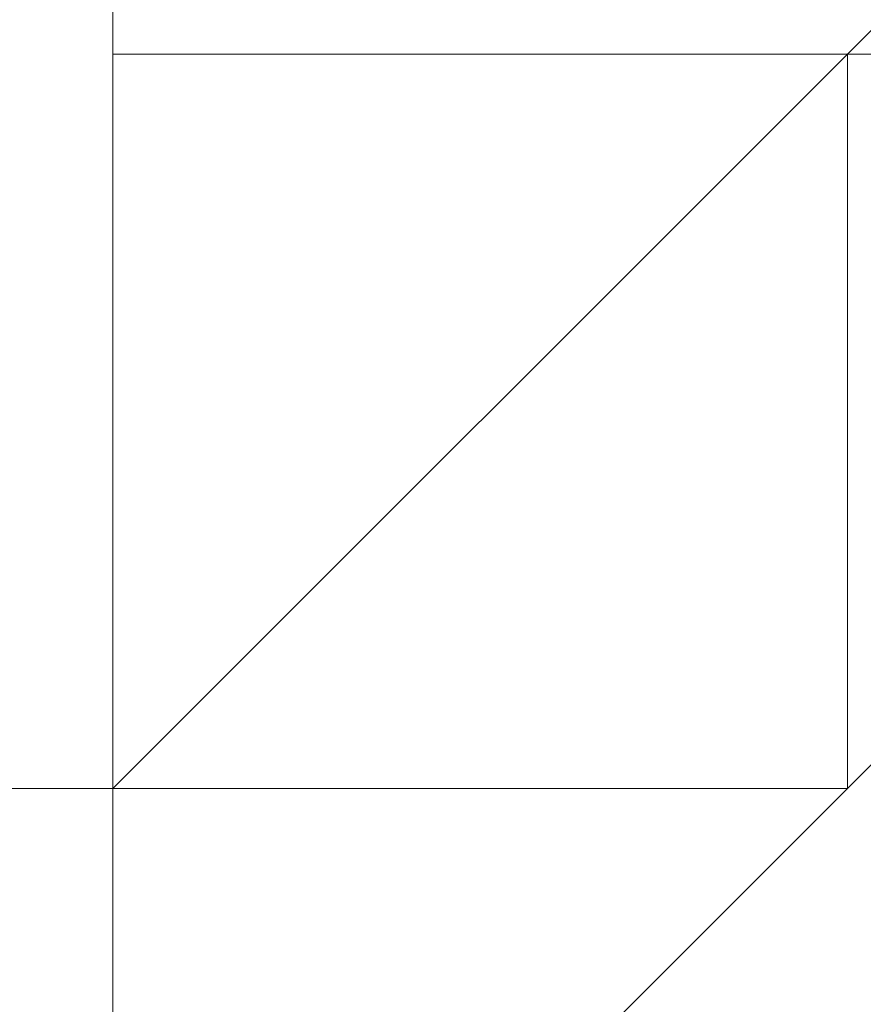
# Model space of a CAD drawing. Header units: inches. Extents: x -79624 to 52587, y -27526 to 10116.
# Tile 102 of 256: x 10219 to 10229, y -15376 to -15364. Entities that reach past the tile are written whole.
import ezdxf

# ---------------------------------------------------------------- set-up
doc = ezdxf.new("R2010")
doc.units = ezdxf.units.IN
doc.header["$MEASUREMENT"] = 0
doc.layers.add('- მექანიკური ნაწილი', color=7, linetype='Continuous', lineweight=18)
doc.layers.add('Dimensioning - General', color=7, linetype='Continuous')
doc.styles.add('GENERATED_STYLE_1', font='txt')
doc.dimstyles.new('GENERATED_STYLE__1', dxfattribs={"dimtxt": 100, "dimasz": 76, "dimexe": 0.18, "dimexo": 0.0625, "dimgap": 0, "dimtad": 0, "dimdec": 0, "dimlfac": 0.1, "dimzin": 0, "dimdsep": 46, "dimtxsty": 'GENERATED_STYLE_1', "dimblk": 'ARROWHEAD_5', "dimblk1": 'ARROWHEAD_5', "dimblk2": 'ARROWHEAD_5', "dimcen": 0.09, "dimse1": 1, "dimse2": 1, "dimclrd": 7, "dimclre": 7, "dimclrt": 7, "dimadec": 0, "dimazin": 0, "dimtfac": 1, "dimtdec": 4, "dimtmove": 0, "dimatfit": 3, "dimfxl": 1, "dimtolj": 1, "dimtzin": 0, "dimarcsym": 0})
doc.dimstyles.new('GENERATED_STYLE__2', dxfattribs={"dimtxt": 100, "dimasz": 76, "dimexe": 0.18, "dimexo": 0.0625, "dimgap": 0, "dimtad": 0, "dimtih": 1, "dimtoh": 1, "dimdec": 0, "dimlfac": 0.1, "dimzin": 0, "dimdsep": 46, "dimtxsty": 'GENERATED_STYLE_1', "dimblk": 'ARROWHEAD_5', "dimblk1": 'ARROWHEAD_5', "dimblk2": 'ARROWHEAD_5', "dimcen": 0.09, "dimse1": 1, "dimse2": 1, "dimclrd": 7, "dimclre": 7, "dimclrt": 7, "dimadec": 0, "dimazin": 0, "dimtfac": 1, "dimtdec": 4, "dimtmove": 0, "dimatfit": 3, "dimfxl": 1, "dimtolj": 1, "dimtzin": 0, "dimarcsym": 0})

# ---------------------------------------------------------------- blocks, each defined once
blk = doc.blocks.new('ARROWHEAD_5')
at = {"linetype": 'Continuous', "lineweight": 0}
blk.add_hatch(color=0, dxfattribs=at).paths.add_polyline_path([(-1, 0.2679), (0, 0), (-1, -0.2679)])
at = {"color": 0, "linetype": 'Continuous', "lineweight": 0}
blk.add_line((0, 0), (-1, 0), dxfattribs=at)
blk = doc.blocks.new('*D249')
at = {"layer": 'Defpoints', "color": 0, "linetype": 'Continuous', "transparency": 16777216}
for p in [(358.556, 209.203), (25258.556, 209.203), (1258.556, -26125.722)]:
    blk.add_point(p, dxfattribs=at)
at = {"layer": 'Dimensioning - General', "color": 7, "linetype": 'Continuous', "lineweight": -2, "transparency": 16777216}
for p, q in [((358.556, 133.203), (358.556, -12795.724)), ((358.556, -26049.722), (358.556, -13148.104))]:
    blk.add_line(p, q, dxfattribs=at)
at = {"layer": 'Dimensioning - General', "color": 7, "linetype": 'Continuous', "lineweight": -2, "transparency": 16777216, "xscale": 76.00000000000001, "yscale": 76.00000000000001, "zscale": 76.00000000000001}
for p, rotation in [((358.556, 209.203), 90), ((358.556, -26125.722), 270)]:
    blk.add_blockref('ARROWHEAD_5', p, dxfattribs=dict(at, rotation=rotation))
at = {"layer": 'Dimensioning - General', "color": 7, "linetype": 'Continuous', "lineweight": 13, "transparency": 16777216, "insert": (358.556, -12971.914), "char_height": 100, "attachment_point": 5, "rotation": 90, "style": 'GENERATED_STYLE_1'}
blk.add_mtext('\\A1;2633', dxfattribs=at)
blk = doc.blocks.new('*D264')
at = {"layer": 'Defpoints', "color": 0, "linetype": 'Continuous', "transparency": 16777216}
for p in [(7428.968, -14429.123), (51186.628, -26125.722), (51186.628, -26425.722)]:
    blk.add_point(p, dxfattribs=at)
at = {"layer": 'Dimensioning - General', "color": 7, "linetype": 'Continuous', "lineweight": -2, "transparency": 16777216}
for p, q in [((7504.968, -26425.722), (29120.843, -26425.722)), ((51110.628, -26425.722), (29468.462, -26425.722))]:
    blk.add_line(p, q, dxfattribs=at)
at = {"layer": 'Dimensioning - General', "color": 7, "linetype": 'Continuous', "lineweight": -2, "transparency": 16777216, "xscale": 76.00000000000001, "yscale": 76.00000000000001, "zscale": 76.00000000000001, "rotation": 180}
blk.add_blockref('ARROWHEAD_5', (7428.968, -26425.722), dxfattribs=at)
at = {"layer": 'Dimensioning - General', "color": 7, "linetype": 'Continuous', "lineweight": -2, "transparency": 16777216, "xscale": 76.00000000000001, "yscale": 76.00000000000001, "zscale": 76.00000000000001}
blk.add_blockref('ARROWHEAD_5', (51186.628, -26425.722), dxfattribs=at)
at = {"layer": 'Dimensioning - General', "color": 7, "linetype": 'Continuous', "lineweight": 13, "transparency": 16777216, "insert": (29294.653, -26425.722), "char_height": 100, "attachment_point": 5, "style": 'GENERATED_STYLE_1'}
blk.add_mtext('\\A1;4376', dxfattribs=at)
blk = doc.blocks.new('*D276')
at = {"layer": 'Defpoints', "color": 0, "linetype": 'Continuous', "transparency": 16777216}
for p in [(7428.968, -14429.123), (51786.628, -14429.123), (4328.728, -18360.584)]:
    blk.add_point(p, dxfattribs=at)
at = {"layer": 'Dimensioning - General', "color": 7, "linetype": 'Continuous', "lineweight": -2, "transparency": 16777216}
for p, q in [((51786.628, -14505.123), (51786.628, -16274.383)), ((51786.628, -18284.584), (51786.628, -16531.526))]:
    blk.add_line(p, q, dxfattribs=at)
at = {"layer": 'Dimensioning - General', "color": 7, "linetype": 'Continuous', "lineweight": -2, "transparency": 16777216, "xscale": 76.00000000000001, "yscale": 76.00000000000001, "zscale": 76.00000000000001}
for p, rotation in [((51786.628, -14429.123), 90), ((51786.628, -18360.584), 270)]:
    blk.add_blockref('ARROWHEAD_5', p, dxfattribs=dict(at, rotation=rotation))
at = {"layer": 'Dimensioning - General', "color": 7, "linetype": 'Continuous', "lineweight": 13, "transparency": 16777216, "insert": (51786.628, -16402.954), "char_height": 100, "attachment_point": 5, "rotation": 90, "style": 'GENERATED_STYLE_1'}
blk.add_mtext('\\A1;393', dxfattribs=at)

msp = doc.modelspace()

# ---------------------------------------------------------------- linework, layer by layer
at = {"layer": '- მექანიკური ნაწილი', "color": 7, "lineweight": 0}
for points in [[(10219.9837, -14977.78728), (10219.9837, -15408.92462), (10282.8579, -15417.90665)], [(10219.9837, -15408.92462), (10219.9837, -14977.78728), (10219.9837, -15408.92462)], [(10219.9837, -14977.78728), (10219.9837, -15408.92462), (10282.8579, -15417.90665)]]:
    msp.add_lwpolyline(points, dxfattribs=at)
msp.add_lwpolyline([(10219.9837, -15408.92462), (10219.9837, -15274.1942), (10246.92979, -15256.23015), (10246.92979, -15399.94259)], close=True, dxfattribs=at)
at = {"layer": '- მექანიკური ნაწილი', "lineweight": 0}
for points in [[(10237.94776, -15355.03245), (10228.96573, -15364.01448), (10228.96573, -15372.99651), (10228.96573, -15364.01448), (10228.96573, -15372.99651), (10219.9837, -15372.99651), (10228.96573, -15372.99651), (10219.9837, -15372.99651), (10228.96573, -15372.99651), (10219.9837, -15381.97854), (10211.00167, -15381.97854), (10219.9837, -15381.97854), (10211.00167, -15381.97854)], [(10237.94776, -15355.03245), (10228.96573, -15364.01448), (10237.94776, -15355.03245)], [(10237.94776, -15355.03245), (10228.96573, -15364.01448), (10237.94776, -15355.03245)], [(10228.96573, -15364.01448), (10237.94776, -15355.03245), (10228.96573, -15364.01448)], [(10228.96573, -15364.01448), (10237.94776, -15355.03245), (10228.96573, -15364.01448)], [(10228.96573, -15364.01448), (10237.94776, -15355.03245), (10228.96573, -15364.01448)], [(10228.96573, -15364.01448), (10237.94776, -15355.03245), (10228.96573, -15364.01448)], [(10228.96573, -15364.01448), (10237.94776, -15355.03245), (10228.96573, -15364.01448)], [(10228.96573, -15364.01448), (10237.94776, -15355.03245), (10228.96573, -15364.01448)], [(10237.94776, -15364.01448), (10228.96573, -15364.01448), (10228.96573, -15372.99651), (10228.96573, -15364.01448), (10237.94776, -15364.01448), (10246.92979, -15364.01448), (10246.92979, -15355.03245), (10246.92979, -15364.01448), (10237.94776, -15364.01448), (10237.94776, -15355.03245), (10237.94776, -15364.01448), (10228.96573, -15372.99651), (10228.96573, -15364.01448), (10237.94776, -15355.03245), (10237.94776, -15364.01448), (10228.96573, -15364.01448), (10237.94776, -15364.01448), (10228.96573, -15364.01448), (10237.94776, -15355.03245)], [(10228.96573, -15364.01448), (10237.94776, -15355.03245), (10228.96573, -15364.01448)], [(10228.96573, -15364.01448), (10237.94776, -15355.03245), (10228.96573, -15364.01448)], [(10228.96573, -15364.01448), (10237.94776, -15355.03245), (10228.96573, -15364.01448)], [(10228.96573, -15364.01448), (10237.94776, -15355.03245), (10228.96573, -15364.01448)], [(10228.96573, -15364.01448), (10237.94776, -15355.03245)], [(10237.94776, -15355.03245), (10228.96573, -15364.01448)], [(10228.96573, -15364.01448), (10237.94776, -15355.03245), (10228.96573, -15364.01448)], [(10228.96573, -15364.01448), (10237.94776, -15355.03245), (10228.96573, -15364.01448)], [(10237.94776, -15355.03245), (10228.96573, -15364.01448), (10237.94776, -15355.03245)], [(10237.94776, -15355.03245), (10228.96573, -15364.01448)], [(10237.94776, -15355.03245), (10228.96573, -15364.01448)], [(10228.96573, -15364.01448), (10219.9837, -15364.01448), (10228.96573, -15364.01448)], [(10219.9837, -15364.01448), (10219.9837, -15364.01448)], [(10219.9837, -15364.01448), (10219.9837, -15372.99651), (10219.9837, -15364.01448)], [(10228.96573, -15364.01448), (10219.9837, -15364.01448), (10228.96573, -15364.01448)], [(10219.9837, -15364.01448), (10219.9837, -15364.01448)], [(10219.9837, -15364.01448), (10219.9837, -15372.99651), (10219.9837, -15364.01448)], [(10219.9837, -15372.99651), (10228.96573, -15364.01448), (10219.9837, -15372.99651)], [(10219.9837, -15372.99651), (10228.96573, -15364.01448), (10219.9837, -15372.99651)], [(10219.9837, -15372.99651), (10228.96573, -15364.01448), (10219.9837, -15372.99651)], [(10219.9837, -15372.99651), (10228.96573, -15364.01448), (10219.9837, -15372.99651)], [(10219.9837, -15372.99651), (10228.96573, -15364.01448), (10219.9837, -15372.99651)], [(10219.9837, -15372.99651), (10228.96573, -15364.01448), (10219.9837, -15372.99651)], [(10219.9837, -15372.99651), (10228.96573, -15364.01448), (10219.9837, -15372.99651)], [(10219.9837, -15372.99651), (10228.96573, -15364.01448), (10219.9837, -15372.99651)], [(10219.9837, -15372.99651), (10228.96573, -15364.01448), (10219.9837, -15372.99651)], [(10219.9837, -15372.99651), (10228.96573, -15364.01448), (10219.9837, -15372.99651)], [(10219.9837, -15372.99651), (10228.96573, -15364.01448), (10219.9837, -15372.99651)], [(10219.9837, -15372.99651), (10228.96573, -15364.01448), (10219.9837, -15372.99651)], [(10219.9837, -15372.99651), (10228.96573, -15364.01448), (10219.9837, -15372.99651)], [(10219.9837, -15372.99651), (10228.96573, -15364.01448), (10219.9837, -15372.99651)], [(10219.9837, -15372.99651), (10228.96573, -15364.01448), (10219.9837, -15372.99651)], [(10219.9837, -15372.99651), (10228.96573, -15364.01448), (10219.9837, -15372.99651)], [(10219.9837, -15372.99651), (10228.96573, -15364.01448), (10219.9837, -15372.99651)], [(10219.9837, -15372.99651), (10228.96573, -15364.01448), (10219.9837, -15372.99651)], [(10219.9837, -15372.99651), (10228.96573, -15364.01448)], [(10228.96573, -15364.01448), (10219.9837, -15372.99651)], [(10219.9837, -15372.99651), (10228.96573, -15364.01448), (10219.9837, -15372.99651)], [(10219.9837, -15372.99651), (10228.96573, -15364.01448), (10219.9837, -15372.99651)], [(10219.9837, -15372.99651), (10228.96573, -15364.01448), (10219.9837, -15372.99651)], [(10219.9837, -15372.99651), (10228.96573, -15364.01448), (10219.9837, -15372.99651)], [(10219.9837, -15372.99651), (10228.96573, -15364.01448), (10219.9837, -15372.99651)], [(10219.9837, -15372.99651), (10228.96573, -15364.01448), (10219.9837, -15372.99651)], [(10219.9837, -15372.99651), (10228.96573, -15364.01448), (10219.9837, -15372.99651)], [(10219.9837, -15372.99651), (10228.96573, -15364.01448), (10219.9837, -15372.99651)], [(10219.9837, -15372.99651), (10228.96573, -15364.01448), (10219.9837, -15372.99651)], [(10219.9837, -15372.99651), (10228.96573, -15364.01448), (10219.9837, -15372.99651)], [(10219.9837, -15372.99651), (10228.96573, -15364.01448), (10219.9837, -15372.99651)], [(10219.9837, -15372.99651), (10228.96573, -15364.01448), (10219.9837, -15372.99651)], [(10219.9837, -15372.99651), (10228.96573, -15364.01448)], [(10228.96573, -15364.01448), (10219.9837, -15372.99651)], [(10219.9837, -15372.99651), (10228.96573, -15364.01448), (10219.9837, -15372.99651)], [(10219.9837, -15372.99651), (10228.96573, -15364.01448), (10219.9837, -15372.99651)], [(10219.9837, -15372.99651), (10228.96573, -15364.01448), (10219.9837, -15372.99651)], [(10219.9837, -15372.99651), (10228.96573, -15364.01448), (10219.9837, -15372.99651)], [(10219.9837, -15372.99651), (10228.96573, -15364.01448), (10219.9837, -15372.99651)], [(10219.9837, -15372.99651), (10228.96573, -15364.01448), (10219.9837, -15372.99651)], [(10228.96573, -15364.01448), (10219.9837, -15364.01448), (10228.96573, -15364.01448)], [(10219.9837, -15364.01448), (10219.9837, -15364.01448)], [(10219.9837, -15364.01448), (10219.9837, -15372.99651), (10219.9837, -15364.01448)], [(10219.9837, -15364.01448), (10219.9837, -15372.99651)], [(10228.96573, -15364.01448), (10219.9837, -15364.01448)], [(10228.96573, -15364.01448), (10228.96573, -15364.01448)], [(10228.96573, -15364.01448), (10228.96573, -15364.01448)], [(10228.96573, -15364.01448), (10237.94776, -15364.01448), (10228.96573, -15364.01448)], [(10228.96573, -15364.01448), (10237.94776, -15364.01448), (10228.96573, -15364.01448)], [(10228.96573, -15364.01448), (10237.94776, -15364.01448), (10228.96573, -15364.01448)], [(10228.96573, -15364.01448), (10237.94776, -15364.01448), (10228.96573, -15364.01448)], [(10228.96573, -15364.01448), (10237.94776, -15364.01448), (10228.96573, -15364.01448)], [(10228.96573, -15364.01448), (10237.94776, -15364.01448), (10228.96573, -15364.01448)], [(10228.96573, -15364.01448), (10237.94776, -15364.01448), (10228.96573, -15364.01448)], [(10228.96573, -15364.01448), (10237.94776, -15364.01448), (10228.96573, -15364.01448)], [(10228.96573, -15364.01448), (10237.94776, -15364.01448), (10228.96573, -15364.01448)], [(10228.96573, -15364.01448), (10237.94776, -15364.01448), (10228.96573, -15364.01448)], [(10228.96573, -15364.01448), (10237.94776, -15364.01448), (10228.96573, -15364.01448)], [(10228.96573, -15364.01448), (10237.94776, -15364.01448), (10228.96573, -15364.01448)], [(10237.94776, -15364.01448), (10228.96573, -15364.01448), (10237.94776, -15364.01448)], [(10228.96573, -15364.01448), (10237.94776, -15364.01448), (10228.96573, -15364.01448)], [(10228.96573, -15364.01448), (10237.94776, -15364.01448), (10228.96573, -15364.01448)], [(10228.96573, -15364.01448), (10237.94776, -15364.01448), (10228.96573, -15364.01448)], [(10228.96573, -15364.01448), (10237.94776, -15364.01448), (10228.96573, -15364.01448)], [(10228.96573, -15364.01448), (10237.94776, -15364.01448), (10228.96573, -15364.01448)], [(10228.96573, -15364.01448), (10237.94776, -15364.01448), (10228.96573, -15364.01448)], [(10228.96573, -15364.01448), (10237.94776, -15364.01448), (10228.96573, -15364.01448)], [(10228.96573, -15364.01448), (10228.96573, -15364.01448)], [(10228.96573, -15364.01448), (10228.96573, -15372.99651)], [(10228.96573, -15364.01448), (10228.96573, -15372.99651)], [(10228.96573, -15364.01448), (10228.96573, -15364.01448)], [(10228.96573, -15372.99651), (10228.96573, -15364.01448), (10228.96573, -15372.99651)], [(10228.96573, -15364.01448), (10228.96573, -15364.01448)], [(10228.96573, -15372.99651), (10228.96573, -15364.01448), (10228.96573, -15372.99651)], [(10228.96573, -15364.01448), (10228.96573, -15364.01448)], [(10228.96573, -15372.99651), (10228.96573, -15364.01448), (10228.96573, -15372.99651)], [(10228.96573, -15364.01448), (10228.96573, -15364.01448)], [(10228.96573, -15372.99651), (10228.96573, -15364.01448), (10228.96573, -15372.99651)], [(10228.96573, -15364.01448), (10228.96573, -15364.01448)], [(10228.96573, -15372.99651), (10228.96573, -15364.01448), (10228.96573, -15372.99651)], [(10228.96573, -15364.01448), (10228.96573, -15364.01448)], [(10228.96573, -15372.99651), (10228.96573, -15364.01448), (10228.96573, -15372.99651)], [(10228.96573, -15364.01448), (10228.96573, -15364.01448)], [(10228.96573, -15372.99651), (10228.96573, -15364.01448), (10228.96573, -15372.99651)], [(10228.96573, -15364.01448), (10228.96573, -15364.01448)], [(10228.96573, -15372.99651), (10228.96573, -15364.01448), (10228.96573, -15372.99651)], [(10228.96573, -15372.99651), (10237.94776, -15364.01448), (10228.96573, -15372.99651)], [(10228.96573, -15372.99651), (10237.94776, -15364.01448), (10228.96573, -15372.99651)], [(10228.96573, -15372.99651), (10237.94776, -15364.01448), (10228.96573, -15372.99651)], [(10228.96573, -15372.99651), (10237.94776, -15364.01448), (10228.96573, -15372.99651)], [(10228.96573, -15372.99651), (10237.94776, -15364.01448), (10228.96573, -15372.99651)], [(10228.96573, -15364.01448), (10228.96573, -15364.01448)], [(10228.96573, -15372.99651), (10228.96573, -15364.01448), (10228.96573, -15372.99651)], [(10228.96573, -15364.01448), (10228.96573, -15364.01448)], [(10228.96573, -15372.99651), (10228.96573, -15364.01448), (10228.96573, -15372.99651)], [(10228.96573, -15364.01448), (10228.96573, -15364.01448)], [(10228.96573, -15372.99651), (10228.96573, -15364.01448), (10228.96573, -15372.99651)], [(10228.96573, -15364.01448), (10228.96573, -15372.99651), (10228.96573, -15364.01448)], [(10228.96573, -15364.01448), (10228.96573, -15364.01448)], [(10228.96573, -15364.01448), (10228.96573, -15364.01448)], [(10228.96573, -15364.01448), (10228.96573, -15364.01448)], [(10228.96573, -15364.01448), (10228.96573, -15364.01448)], [(10228.96573, -15364.01448), (10228.96573, -15364.01448)], [(10228.96573, -15364.01448), (10228.96573, -15364.01448)], [(10228.96573, -15364.01448), (10228.96573, -15364.01448)], [(10228.96573, -15364.01448), (10228.96573, -15364.01448)], [(10228.96573, -15364.01448), (10228.96573, -15364.01448)], [(10228.96573, -15364.01448), (10228.96573, -15364.01448)], [(10228.96573, -15364.01448), (10228.96573, -15364.01448)], [(10228.96573, -15364.01448), (10228.96573, -15364.01448)], [(10237.94776, -15364.01448), (10228.96573, -15364.01448)], [(10228.96573, -15364.01448), (10237.94776, -15364.01448), (10228.96573, -15364.01448)], [(10228.96573, -15364.01448), (10237.94776, -15364.01448), (10228.96573, -15364.01448)], [(10228.96573, -15364.01448), (10237.94776, -15364.01448), (10228.96573, -15364.01448)], [(10228.96573, -15364.01448), (10237.94776, -15364.01448), (10228.96573, -15364.01448)], [(10228.96573, -15364.01448), (10237.94776, -15364.01448), (10228.96573, -15364.01448)], [(10228.96573, -15364.01448), (10237.94776, -15364.01448), (10228.96573, -15364.01448)], [(10228.96573, -15364.01448), (10237.94776, -15364.01448), (10228.96573, -15364.01448)], [(10228.96573, -15364.01448), (10237.94776, -15364.01448), (10228.96573, -15364.01448)], [(10228.96573, -15364.01448), (10237.94776, -15364.01448), (10228.96573, -15364.01448)], [(10228.96573, -15364.01448), (10237.94776, -15364.01448), (10228.96573, -15364.01448)], [(10228.96573, -15364.01448), (10237.94776, -15364.01448), (10228.96573, -15364.01448)], [(10228.96573, -15364.01448), (10237.94776, -15364.01448), (10228.96573, -15364.01448)], [(10237.94776, -15364.01448), (10228.96573, -15364.01448), (10237.94776, -15364.01448)], [(10237.94776, -15364.01448), (10228.96573, -15364.01448)], [(10237.94776, -15364.01448), (10228.96573, -15364.01448)], [(10228.96573, -15364.01448), (10237.94776, -15364.01448), (10228.96573, -15364.01448)], [(10228.96573, -15364.01448), (10237.94776, -15364.01448), (10228.96573, -15364.01448)], [(10228.96573, -15364.01448), (10237.94776, -15364.01448), (10228.96573, -15364.01448)], [(10228.96573, -15364.01448), (10237.94776, -15364.01448), (10228.96573, -15364.01448)], [(10228.96573, -15364.01448), (10237.94776, -15364.01448), (10228.96573, -15364.01448)], [(10228.96573, -15364.01448), (10237.94776, -15364.01448), (10228.96573, -15364.01448)], [(10228.96573, -15364.01448), (10237.94776, -15364.01448), (10228.96573, -15364.01448)], [(10228.96573, -15364.01448), (10228.96573, -15364.01448)], [(10228.96573, -15364.01448), (10228.96573, -15372.99651)], [(10228.96573, -15364.01448), (10228.96573, -15364.01448)], [(10228.96573, -15372.99651), (10228.96573, -15364.01448), (10228.96573, -15372.99651)], [(10228.96573, -15364.01448), (10228.96573, -15364.01448)], [(10228.96573, -15372.99651), (10228.96573, -15364.01448), (10228.96573, -15372.99651)], [(10228.96573, -15364.01448), (10228.96573, -15364.01448)], [(10228.96573, -15372.99651), (10228.96573, -15364.01448), (10228.96573, -15372.99651)], [(10228.96573, -15364.01448), (10228.96573, -15364.01448)], [(10228.96573, -15372.99651), (10228.96573, -15364.01448), (10228.96573, -15372.99651)], [(10228.96573, -15364.01448), (10228.96573, -15364.01448)], [(10228.96573, -15372.99651), (10228.96573, -15364.01448), (10228.96573, -15372.99651)], [(10228.96573, -15364.01448), (10228.96573, -15364.01448)], [(10228.96573, -15372.99651), (10228.96573, -15364.01448), (10228.96573, -15372.99651)], [(10228.96573, -15364.01448), (10228.96573, -15364.01448)], [(10228.96573, -15372.99651), (10228.96573, -15364.01448), (10228.96573, -15372.99651)], [(10228.96573, -15364.01448), (10228.96573, -15364.01448)], [(10228.96573, -15372.99651), (10228.96573, -15364.01448), (10228.96573, -15372.99651)], [(10228.96573, -15364.01448), (10237.94776, -15364.01448)], [(10237.94776, -15364.01448), (10228.96573, -15372.99651)], [(10228.96573, -15372.99651), (10237.94776, -15364.01448), (10228.96573, -15372.99651)], [(10228.96573, -15372.99651), (10237.94776, -15364.01448), (10228.96573, -15372.99651)], [(10228.96573, -15372.99651), (10237.94776, -15364.01448), (10228.96573, -15372.99651)], [(10228.96573, -15372.99651), (10237.94776, -15364.01448), (10228.96573, -15372.99651)], [(10228.96573, -15372.99651), (10237.94776, -15364.01448), (10228.96573, -15372.99651)], [(10228.96573, -15372.99651), (10237.94776, -15364.01448)], [(10228.96573, -15364.01448), (10228.96573, -15364.01448)], [(10228.96573, -15372.99651), (10228.96573, -15364.01448), (10228.96573, -15372.99651)], [(10228.96573, -15364.01448), (10228.96573, -15364.01448)], [(10228.96573, -15372.99651), (10228.96573, -15364.01448), (10228.96573, -15372.99651)], [(10228.96573, -15364.01448), (10228.96573, -15364.01448)], [(10228.96573, -15372.99651), (10228.96573, -15364.01448), (10228.96573, -15372.99651)], [(10228.96573, -15364.01448), (10228.96573, -15372.99651), (10228.96573, -15364.01448)], [(10228.96573, -15364.01448), (10228.96573, -15364.01448)], [(10228.96573, -15364.01448), (10228.96573, -15364.01448)], [(10228.96573, -15364.01448), (10228.96573, -15364.01448)], [(10228.96573, -15364.01448), (10228.96573, -15364.01448)], [(10228.96573, -15364.01448), (10228.96573, -15364.01448)], [(10228.96573, -15364.01448), (10228.96573, -15364.01448)], [(10228.96573, -15372.99651), (10228.96573, -15364.01448)], [(10228.96573, -15364.01448), (10228.96573, -15364.01448)], [(10228.96573, -15364.01448), (10228.96573, -15364.01448)], [(10228.96573, -15364.01448), (10228.96573, -15364.01448)], [(10228.96573, -15364.01448), (10228.96573, -15364.01448)], [(10228.96573, -15364.01448), (10228.96573, -15364.01448)], [(10228.96573, -15364.01448), (10228.96573, -15364.01448)], [(10237.94776, -15364.01448), (10228.96573, -15364.01448)], [(10228.96573, -15364.01448), (10237.94776, -15364.01448), (10228.96573, -15364.01448)], [(10228.96573, -15364.01448), (10237.94776, -15364.01448), (10228.96573, -15364.01448)], [(10228.96573, -15364.01448), (10237.94776, -15364.01448), (10228.96573, -15364.01448)], [(10228.96573, -15364.01448), (10237.94776, -15364.01448), (10228.96573, -15364.01448)], [(10228.96573, -15364.01448), (10237.94776, -15364.01448), (10228.96573, -15364.01448)], [(10228.96573, -15364.01448), (10237.94776, -15364.01448), (10228.96573, -15364.01448)], [(10228.96573, -15364.01448), (10237.94776, -15364.01448), (10228.96573, -15364.01448)], [(10228.96573, -15364.01448), (10237.94776, -15364.01448), (10228.96573, -15364.01448)], [(10228.96573, -15364.01448), (10237.94776, -15364.01448), (10228.96573, -15364.01448)], [(10228.96573, -15364.01448), (10237.94776, -15364.01448), (10228.96573, -15364.01448)], [(10228.96573, -15364.01448), (10237.94776, -15364.01448), (10228.96573, -15364.01448)], [(10228.96573, -15364.01448), (10237.94776, -15364.01448), (10228.96573, -15364.01448)], [(10237.94776, -15364.01448), (10228.96573, -15364.01448), (10237.94776, -15364.01448)], [(10237.94776, -15364.01448), (10228.96573, -15364.01448)], [(10237.94776, -15364.01448), (10228.96573, -15364.01448)], [(10228.96573, -15364.01448), (10237.94776, -15364.01448), (10228.96573, -15364.01448)], [(10228.96573, -15364.01448), (10237.94776, -15364.01448), (10228.96573, -15364.01448)], [(10228.96573, -15364.01448), (10237.94776, -15364.01448), (10228.96573, -15364.01448)], [(10228.96573, -15364.01448), (10237.94776, -15364.01448), (10228.96573, -15364.01448)], [(10228.96573, -15364.01448), (10237.94776, -15364.01448), (10228.96573, -15364.01448)], [(10228.96573, -15364.01448), (10237.94776, -15364.01448), (10228.96573, -15364.01448)], [(10228.96573, -15364.01448), (10237.94776, -15364.01448), (10228.96573, -15364.01448)], [(10228.96573, -15364.01448), (10237.94776, -15364.01448)], [(10228.96573, -15364.01448), (10228.96573, -15364.01448)], [(10228.96573, -15364.01448), (10228.96573, -15372.99651)], [(10228.96573, -15364.01448), (10228.96573, -15372.99651)], [(10228.96573, -15364.01448), (10228.96573, -15364.01448)], [(10228.96573, -15372.99651), (10228.96573, -15364.01448), (10228.96573, -15372.99651)], [(10228.96573, -15364.01448), (10228.96573, -15364.01448)], [(10228.96573, -15372.99651), (10228.96573, -15364.01448), (10228.96573, -15372.99651)], [(10228.96573, -15364.01448), (10228.96573, -15364.01448)], [(10228.96573, -15372.99651), (10228.96573, -15364.01448), (10228.96573, -15372.99651)], [(10228.96573, -15364.01448), (10228.96573, -15364.01448)], [(10228.96573, -15372.99651), (10228.96573, -15364.01448), (10228.96573, -15372.99651)], [(10228.96573, -15364.01448), (10228.96573, -15364.01448)], [(10228.96573, -15372.99651), (10228.96573, -15364.01448), (10228.96573, -15372.99651)], [(10228.96573, -15364.01448), (10228.96573, -15364.01448)], [(10228.96573, -15372.99651), (10228.96573, -15364.01448), (10228.96573, -15372.99651)], [(10228.96573, -15364.01448), (10228.96573, -15364.01448)], [(10228.96573, -15372.99651), (10228.96573, -15364.01448), (10228.96573, -15372.99651)], [(10228.96573, -15364.01448), (10228.96573, -15364.01448)], [(10228.96573, -15372.99651), (10228.96573, -15364.01448), (10228.96573, -15372.99651)], [(10228.96573, -15364.01448), (10237.94776, -15364.01448)], [(10228.96573, -15372.99651), (10237.94776, -15364.01448), (10228.96573, -15372.99651)], [(10228.96573, -15372.99651), (10237.94776, -15364.01448), (10228.96573, -15372.99651)], [(10228.96573, -15372.99651), (10237.94776, -15364.01448), (10228.96573, -15372.99651)], [(10228.96573, -15372.99651), (10237.94776, -15364.01448), (10228.96573, -15372.99651)], [(10228.96573, -15372.99651), (10237.94776, -15364.01448), (10228.96573, -15372.99651)], [(10237.94776, -15364.01448), (10228.96573, -15364.01448)], [(10228.96573, -15372.99651), (10237.94776, -15364.01448)], [(10228.96573, -15364.01448), (10228.96573, -15372.99651)], [(10228.96573, -15364.01448), (10228.96573, -15364.01448)], [(10228.96573, -15372.99651), (10228.96573, -15364.01448), (10228.96573, -15372.99651)], [(10228.96573, -15364.01448), (10228.96573, -15364.01448)], [(10228.96573, -15372.99651), (10228.96573, -15364.01448), (10228.96573, -15372.99651)], [(10228.96573, -15364.01448), (10228.96573, -15364.01448)], [(10228.96573, -15372.99651), (10228.96573, -15364.01448), (10228.96573, -15372.99651)], [(10228.96573, -15364.01448), (10228.96573, -15372.99651), (10228.96573, -15364.01448)], [(10228.96573, -15364.01448), (10228.96573, -15364.01448)], [(10228.96573, -15364.01448), (10228.96573, -15364.01448)], [(10228.96573, -15364.01448), (10228.96573, -15364.01448)], [(10228.96573, -15364.01448), (10228.96573, -15364.01448)], [(10228.96573, -15364.01448), (10228.96573, -15364.01448)], [(10228.96573, -15364.01448), (10228.96573, -15364.01448)], [(10228.96573, -15364.01448), (10228.96573, -15372.99651)], [(10228.96573, -15372.99651), (10228.96573, -15364.01448)], [(10228.96573, -15364.01448), (10228.96573, -15364.01448)], [(10228.96573, -15364.01448), (10228.96573, -15364.01448)], [(10228.96573, -15364.01448), (10228.96573, -15364.01448)], [(10228.96573, -15364.01448), (10228.96573, -15364.01448)], [(10228.96573, -15364.01448), (10228.96573, -15364.01448)], [(10228.96573, -15364.01448), (10228.96573, -15364.01448)], [(10228.96573, -15364.01448), (10228.96573, -15364.01448)], [(10211.00167, -15372.99651), (10219.9837, -15372.99651), (10219.9837, -15381.97854)], [(10219.9837, -15372.99651), (10219.9837, -15372.99651)], [(10219.9837, -15372.99651), (10219.9837, -15372.99651)], [(10219.9837, -15372.99651), (10219.9837, -15372.99651)], [(10219.9837, -15372.99651), (10219.9837, -15381.97854), (10219.9837, -15372.99651)], [(10228.96573, -15372.99651), (10219.9837, -15372.99651)], [(10219.9837, -15372.99651), (10228.96573, -15372.99651), (10219.9837, -15372.99651)], [(10219.9837, -15372.99651), (10228.96573, -15372.99651), (10219.9837, -15372.99651)], [(10219.9837, -15372.99651), (10228.96573, -15372.99651), (10219.9837, -15372.99651)], [(10219.9837, -15372.99651), (10228.96573, -15372.99651), (10219.9837, -15372.99651)], [(10228.96573, -15372.99651), (10219.9837, -15372.99651), (10228.96573, -15372.99651)], [(10228.96573, -15372.99651), (10219.9837, -15372.99651)], [(10228.96573, -15372.99651), (10219.9837, -15372.99651)], [(10219.9837, -15372.99651), (10228.96573, -15372.99651), (10219.9837, -15372.99651)], [(10219.9837, -15372.99651), (10228.96573, -15372.99651)], [(10219.9837, -15372.99651), (10219.9837, -15372.99651)], [(10219.9837, -15381.97854), (10219.9837, -15372.99651), (10219.9837, -15381.97854)], [(10219.9837, -15372.99651), (10219.9837, -15372.99651)], [(10219.9837, -15381.97854), (10219.9837, -15372.99651), (10219.9837, -15381.97854)], [(10219.9837, -15372.99651), (10219.9837, -15372.99651)], [(10219.9837, -15381.97854), (10219.9837, -15372.99651), (10219.9837, -15381.97854)], [(10219.9837, -15372.99651), (10219.9837, -15372.99651)], [(10219.9837, -15381.97854), (10219.9837, -15372.99651), (10219.9837, -15381.97854)], [(10219.9837, -15372.99651), (10219.9837, -15372.99651)], [(10219.9837, -15381.97854), (10219.9837, -15372.99651), (10219.9837, -15381.97854)], [(10219.9837, -15372.99651), (10219.9837, -15372.99651)], [(10219.9837, -15381.97854), (10219.9837, -15372.99651), (10219.9837, -15381.97854)], [(10219.9837, -15372.99651), (10219.9837, -15372.99651)], [(10219.9837, -15381.97854), (10219.9837, -15372.99651), (10219.9837, -15381.97854)], [(10219.9837, -15372.99651), (10219.9837, -15372.99651)], [(10219.9837, -15381.97854), (10219.9837, -15372.99651), (10219.9837, -15381.97854)], [(10219.9837, -15372.99651), (10219.9837, -15372.99651)], [(10219.9837, -15381.97854), (10219.9837, -15372.99651), (10219.9837, -15381.97854)], [(10219.9837, -15372.99651), (10219.9837, -15372.99651)], [(10219.9837, -15381.97854), (10219.9837, -15372.99651), (10219.9837, -15381.97854)], [(10219.9837, -15372.99651), (10219.9837, -15372.99651)], [(10219.9837, -15381.97854), (10219.9837, -15372.99651), (10219.9837, -15381.97854)], [(10219.9837, -15372.99651), (10228.96573, -15372.99651)], [(10219.9837, -15381.97854), (10228.96573, -15372.99651), (10219.9837, -15381.97854)], [(10219.9837, -15381.97854), (10228.96573, -15372.99651), (10219.9837, -15381.97854)], [(10219.9837, -15381.97854), (10228.96573, -15372.99651), (10219.9837, -15381.97854)], [(10219.9837, -15381.97854), (10228.96573, -15372.99651), (10219.9837, -15381.97854)], [(10219.9837, -15381.97854), (10228.96573, -15372.99651), (10219.9837, -15381.97854)], [(10219.9837, -15381.97854), (10228.96573, -15372.99651), (10219.9837, -15381.97854)], [(10219.9837, -15381.97854), (10228.96573, -15372.99651), (10219.9837, -15381.97854)], [(10219.9837, -15381.97854), (10228.96573, -15372.99651), (10219.9837, -15381.97854)], [(10219.9837, -15381.97854), (10228.96573, -15372.99651), (10219.9837, -15381.97854)], [(10219.9837, -15381.97854), (10228.96573, -15372.99651), (10219.9837, -15381.97854)], [(10219.9837, -15381.97854), (10228.96573, -15372.99651), (10219.9837, -15381.97854)], [(10228.96573, -15372.99651), (10219.9837, -15372.99651)], [(10219.9837, -15381.97854), (10228.96573, -15372.99651)], [(10219.9837, -15372.99651), (10219.9837, -15381.97854)], [(10219.9837, -15372.99651), (10219.9837, -15372.99651)], [(10219.9837, -15381.97854), (10219.9837, -15372.99651), (10219.9837, -15381.97854)], [(10219.9837, -15372.99651), (10219.9837, -15372.99651)], [(10219.9837, -15381.97854), (10219.9837, -15372.99651), (10219.9837, -15381.97854)], [(10219.9837, -15372.99651), (10219.9837, -15372.99651)], [(10219.9837, -15381.97854), (10219.9837, -15372.99651), (10219.9837, -15381.97854)], [(10219.9837, -15372.99651), (10219.9837, -15372.99651)], [(10219.9837, -15381.97854), (10219.9837, -15372.99651), (10219.9837, -15381.97854)], [(10219.9837, -15372.99651), (10219.9837, -15372.99651)], [(10219.9837, -15381.97854), (10219.9837, -15372.99651), (10219.9837, -15381.97854)], [(10219.9837, -15372.99651), (10219.9837, -15372.99651)], [(10219.9837, -15381.97854), (10219.9837, -15372.99651), (10219.9837, -15381.97854)], [(10219.9837, -15372.99651), (10219.9837, -15372.99651)], [(10219.9837, -15381.97854), (10219.9837, -15372.99651), (10219.9837, -15381.97854)], [(10219.9837, -15372.99651), (10219.9837, -15372.99651)], [(10219.9837, -15381.97854), (10219.9837, -15372.99651), (10219.9837, -15381.97854)], [(10219.9837, -15372.99651), (10228.96573, -15372.99651), (10219.9837, -15372.99651)], [(10219.9837, -15372.99651), (10228.96573, -15372.99651), (10219.9837, -15372.99651)], [(10219.9837, -15372.99651), (10228.96573, -15372.99651), (10219.9837, -15372.99651)], [(10219.9837, -15372.99651), (10228.96573, -15372.99651), (10219.9837, -15372.99651)], [(10228.96573, -15372.99651), (10219.9837, -15372.99651), (10228.96573, -15372.99651)], [(10219.9837, -15372.99651), (10228.96573, -15372.99651), (10219.9837, -15372.99651)], [(10219.9837, -15372.99651), (10228.96573, -15372.99651)], [(10219.9837, -15372.99651), (10219.9837, -15372.99651)], [(10219.9837, -15381.97854), (10219.9837, -15372.99651), (10219.9837, -15381.97854)], [(10219.9837, -15372.99651), (10219.9837, -15372.99651)], [(10219.9837, -15381.97854), (10219.9837, -15372.99651), (10219.9837, -15381.97854)], [(10219.9837, -15372.99651), (10219.9837, -15372.99651)], [(10219.9837, -15381.97854), (10219.9837, -15372.99651), (10219.9837, -15381.97854)], [(10219.9837, -15372.99651), (10219.9837, -15372.99651)], [(10219.9837, -15381.97854), (10219.9837, -15372.99651), (10219.9837, -15381.97854)], [(10219.9837, -15372.99651), (10219.9837, -15372.99651)], [(10219.9837, -15381.97854), (10219.9837, -15372.99651), (10219.9837, -15381.97854)], [(10219.9837, -15372.99651), (10219.9837, -15372.99651)], [(10219.9837, -15381.97854), (10219.9837, -15372.99651), (10219.9837, -15381.97854)], [(10219.9837, -15372.99651), (10219.9837, -15372.99651)], [(10219.9837, -15381.97854), (10219.9837, -15372.99651), (10219.9837, -15381.97854)], [(10219.9837, -15372.99651), (10219.9837, -15372.99651)], [(10219.9837, -15381.97854), (10219.9837, -15372.99651), (10219.9837, -15381.97854)], [(10219.9837, -15372.99651), (10219.9837, -15372.99651)], [(10219.9837, -15381.97854), (10219.9837, -15372.99651), (10219.9837, -15381.97854)], [(10219.9837, -15372.99651), (10219.9837, -15372.99651)], [(10219.9837, -15381.97854), (10219.9837, -15372.99651), (10219.9837, -15381.97854)], [(10219.9837, -15372.99651), (10219.9837, -15372.99651)], [(10219.9837, -15381.97854), (10219.9837, -15372.99651), (10219.9837, -15381.97854)], [(10219.9837, -15381.97854), (10219.9837, -15372.99651)], [(10219.9837, -15381.97854), (10228.96573, -15372.99651), (10219.9837, -15381.97854)], [(10219.9837, -15381.97854), (10228.96573, -15372.99651), (10219.9837, -15381.97854)], [(10219.9837, -15381.97854), (10228.96573, -15372.99651), (10219.9837, -15381.97854)], [(10219.9837, -15381.97854), (10228.96573, -15372.99651), (10219.9837, -15381.97854)], [(10219.9837, -15381.97854), (10228.96573, -15372.99651), (10219.9837, -15381.97854)], [(10219.9837, -15381.97854), (10228.96573, -15372.99651), (10219.9837, -15381.97854)], [(10219.9837, -15381.97854), (10228.96573, -15372.99651), (10219.9837, -15381.97854)], [(10219.9837, -15381.97854), (10228.96573, -15372.99651), (10219.9837, -15381.97854)], [(10219.9837, -15381.97854), (10228.96573, -15372.99651), (10219.9837, -15381.97854)], [(10219.9837, -15381.97854), (10228.96573, -15372.99651), (10219.9837, -15381.97854)], [(10219.9837, -15381.97854), (10228.96573, -15372.99651), (10219.9837, -15381.97854)], [(10228.96573, -15372.99651), (10219.9837, -15372.99651)], [(10219.9837, -15381.97854), (10228.96573, -15372.99651)], [(10219.9837, -15372.99651), (10219.9837, -15381.97854)], [(10219.9837, -15372.99651), (10219.9837, -15372.99651)], [(10219.9837, -15381.97854), (10219.9837, -15372.99651), (10219.9837, -15381.97854)], [(10219.9837, -15372.99651), (10219.9837, -15372.99651)], [(10219.9837, -15381.97854), (10219.9837, -15372.99651), (10219.9837, -15381.97854)], [(10219.9837, -15372.99651), (10219.9837, -15372.99651)], [(10219.9837, -15381.97854), (10219.9837, -15372.99651), (10219.9837, -15381.97854)], [(10219.9837, -15372.99651), (10219.9837, -15372.99651)], [(10219.9837, -15381.97854), (10219.9837, -15372.99651), (10219.9837, -15381.97854)], [(10219.9837, -15372.99651), (10219.9837, -15372.99651)], [(10219.9837, -15381.97854), (10219.9837, -15372.99651), (10219.9837, -15381.97854)], [(10219.9837, -15372.99651), (10219.9837, -15372.99651)], [(10219.9837, -15381.97854), (10219.9837, -15372.99651), (10219.9837, -15381.97854)], [(10219.9837, -15372.99651), (10219.9837, -15372.99651)], [(10219.9837, -15381.97854), (10219.9837, -15372.99651), (10219.9837, -15381.97854)], [(10219.9837, -15372.99651), (10219.9837, -15372.99651)], [(10219.9837, -15381.97854), (10219.9837, -15372.99651), (10219.9837, -15381.97854)], [(10228.96573, -15372.99651), (10219.9837, -15372.99651)], [(10219.9837, -15372.99651), (10228.96573, -15372.99651), (10219.9837, -15372.99651)], [(10219.9837, -15372.99651), (10228.96573, -15372.99651), (10219.9837, -15372.99651)], [(10219.9837, -15372.99651), (10228.96573, -15372.99651), (10219.9837, -15372.99651)], [(10219.9837, -15372.99651), (10228.96573, -15372.99651), (10219.9837, -15372.99651)], [(10228.96573, -15372.99651), (10219.9837, -15372.99651), (10228.96573, -15372.99651)], [(10228.96573, -15372.99651), (10219.9837, -15372.99651)], [(10228.96573, -15372.99651), (10219.9837, -15372.99651)], [(10219.9837, -15372.99651), (10228.96573, -15372.99651), (10219.9837, -15372.99651)], [(10219.9837, -15372.99651), (10228.96573, -15372.99651)], [(10219.9837, -15372.99651), (10219.9837, -15372.99651)], [(10219.9837, -15381.97854), (10219.9837, -15372.99651), (10219.9837, -15381.97854)], [(10219.9837, -15372.99651), (10219.9837, -15372.99651)], [(10219.9837, -15381.97854), (10219.9837, -15372.99651), (10219.9837, -15381.97854)], [(10219.9837, -15372.99651), (10219.9837, -15372.99651)], [(10219.9837, -15381.97854), (10219.9837, -15372.99651), (10219.9837, -15381.97854)], [(10219.9837, -15372.99651), (10219.9837, -15372.99651)], [(10219.9837, -15381.97854), (10219.9837, -15372.99651), (10219.9837, -15381.97854)], [(10219.9837, -15372.99651), (10219.9837, -15372.99651)], [(10219.9837, -15381.97854), (10219.9837, -15372.99651), (10219.9837, -15381.97854)], [(10219.9837, -15372.99651), (10219.9837, -15372.99651)], [(10219.9837, -15381.97854), (10219.9837, -15372.99651), (10219.9837, -15381.97854)], [(10219.9837, -15372.99651), (10219.9837, -15372.99651)], [(10219.9837, -15381.97854), (10219.9837, -15372.99651), (10219.9837, -15381.97854)], [(10219.9837, -15372.99651), (10219.9837, -15372.99651)], [(10219.9837, -15381.97854), (10219.9837, -15372.99651), (10219.9837, -15381.97854)], [(10219.9837, -15372.99651), (10219.9837, -15372.99651)], [(10219.9837, -15381.97854), (10219.9837, -15372.99651), (10219.9837, -15381.97854)], [(10219.9837, -15372.99651), (10219.9837, -15372.99651)], [(10219.9837, -15381.97854), (10219.9837, -15372.99651), (10219.9837, -15381.97854)], [(10219.9837, -15372.99651), (10219.9837, -15372.99651)], [(10219.9837, -15381.97854), (10219.9837, -15372.99651), (10219.9837, -15381.97854)], [(10219.9837, -15372.99651), (10228.96573, -15372.99651)], [(10219.9837, -15381.97854), (10219.9837, -15372.99651)], [(10228.96573, -15372.99651), (10219.9837, -15381.97854)], [(10219.9837, -15381.97854), (10228.96573, -15372.99651), (10219.9837, -15381.97854)], [(10219.9837, -15381.97854), (10228.96573, -15372.99651), (10219.9837, -15381.97854)], [(10219.9837, -15381.97854), (10228.96573, -15372.99651), (10219.9837, -15381.97854)], [(10219.9837, -15381.97854), (10228.96573, -15372.99651), (10219.9837, -15381.97854)], [(10219.9837, -15381.97854), (10228.96573, -15372.99651), (10219.9837, -15381.97854)], [(10219.9837, -15381.97854), (10228.96573, -15372.99651), (10219.9837, -15381.97854)], [(10219.9837, -15381.97854), (10228.96573, -15372.99651), (10219.9837, -15381.97854)], [(10219.9837, -15381.97854), (10228.96573, -15372.99651), (10219.9837, -15381.97854)], [(10219.9837, -15381.97854), (10228.96573, -15372.99651), (10219.9837, -15381.97854)], [(10219.9837, -15381.97854), (10228.96573, -15372.99651), (10219.9837, -15381.97854)], [(10219.9837, -15381.97854), (10228.96573, -15372.99651), (10219.9837, -15381.97854)], [(10228.96573, -15372.99651), (10219.9837, -15372.99651)], [(10219.9837, -15381.97854), (10228.96573, -15372.99651)], [(10219.9837, -15372.99651), (10219.9837, -15381.97854)], [(10219.9837, -15372.99651), (10219.9837, -15372.99651)], [(10219.9837, -15381.97854), (10219.9837, -15372.99651), (10219.9837, -15381.97854)], [(10219.9837, -15372.99651), (10219.9837, -15372.99651)], [(10219.9837, -15381.97854), (10219.9837, -15372.99651), (10219.9837, -15381.97854)], [(10219.9837, -15372.99651), (10219.9837, -15372.99651)], [(10219.9837, -15381.97854), (10219.9837, -15372.99651), (10219.9837, -15381.97854)], [(10219.9837, -15372.99651), (10219.9837, -15372.99651)], [(10219.9837, -15381.97854), (10219.9837, -15372.99651), (10219.9837, -15381.97854)], [(10219.9837, -15372.99651), (10219.9837, -15372.99651)], [(10219.9837, -15381.97854), (10219.9837, -15372.99651), (10219.9837, -15381.97854)], [(10219.9837, -15372.99651), (10219.9837, -15372.99651)], [(10219.9837, -15381.97854), (10219.9837, -15372.99651), (10219.9837, -15381.97854)], [(10219.9837, -15372.99651), (10219.9837, -15372.99651)], [(10219.9837, -15381.97854), (10219.9837, -15372.99651), (10219.9837, -15381.97854)], [(10219.9837, -15372.99651), (10219.9837, -15372.99651)], [(10219.9837, -15381.97854), (10219.9837, -15372.99651), (10219.9837, -15381.97854)], [(10219.9837, -15372.99651), (10219.9837, -15372.99651)], [(10219.9837, -15372.99651), (10219.9837, -15381.97854), (10219.9837, -15372.99651)], [(10219.9837, -15372.99651), (10219.9837, -15381.97854)], [(10219.9837, -15372.99651), (10219.9837, -15381.97854)], [(10228.96573, -15372.99651), (10228.96573, -15372.99651)], [(10228.96573, -15372.99651), (10228.96573, -15372.99651)], [(10228.96573, -15372.99651), (10228.96573, -15372.99651)], [(10228.96573, -15372.99651), (10228.96573, -15372.99651)], [(10228.96573, -15372.99651), (10228.96573, -15372.99651)], [(10228.96573, -15372.99651), (10228.96573, -15372.99651)], [(10228.96573, -15372.99651), (10228.96573, -15372.99651)], [(10228.96573, -15372.99651), (10228.96573, -15372.99651)], [(10228.96573, -15372.99651), (10228.96573, -15372.99651)], [(10228.96573, -15372.99651), (10228.96573, -15372.99651)], [(10228.96573, -15372.99651), (10228.96573, -15372.99651)], [(10228.96573, -15372.99651), (10228.96573, -15372.99651)], [(10228.96573, -15372.99651), (10228.96573, -15372.99651)], [(10228.96573, -15372.99651), (10228.96573, -15372.99651)], [(10228.96573, -15372.99651), (10228.96573, -15372.99651)], [(10228.96573, -15372.99651), (10228.96573, -15372.99651)], [(10228.96573, -15372.99651), (10228.96573, -15372.99651)], [(10228.96573, -15372.99651), (10228.96573, -15372.99651)], [(10228.96573, -15372.99651), (10228.96573, -15372.99651)], [(10228.96573, -15372.99651), (10228.96573, -15372.99651)], [(10228.96573, -15372.99651), (10228.96573, -15372.99651)], [(10228.96573, -15372.99651), (10228.96573, -15372.99651)], [(10228.96573, -15372.99651), (10228.96573, -15372.99651)], [(10228.96573, -15372.99651), (10228.96573, -15372.99651)], [(10228.96573, -15372.99651), (10228.96573, -15372.99651)], [(10228.96573, -15372.99651), (10228.96573, -15372.99651)], [(10228.96573, -15372.99651), (10228.96573, -15372.99651)], [(10228.96573, -15372.99651), (10228.96573, -15372.99651)], [(10228.96573, -15372.99651), (10228.96573, -15372.99651)], [(10228.96573, -15372.99651), (10228.96573, -15372.99651)], [(10228.96573, -15372.99651), (10228.96573, -15372.99651)], [(10228.96573, -15372.99651), (10228.96573, -15372.99651)], [(10228.96573, -15372.99651), (10228.96573, -15372.99651)], [(10228.96573, -15372.99651), (10228.96573, -15372.99651)], [(10228.96573, -15372.99651), (10228.96573, -15372.99651)], [(10228.96573, -15372.99651), (10228.96573, -15372.99651)], [(10228.96573, -15372.99651), (10228.96573, -15372.99651)], [(10228.96573, -15372.99651), (10228.96573, -15372.99651)], [(10228.96573, -15372.99651), (10228.96573, -15372.99651)], [(10228.96573, -15372.99651), (10228.96573, -15372.99651)], [(10228.96573, -15372.99651), (10228.96573, -15372.99651)], [(10228.96573, -15372.99651), (10228.96573, -15372.99651)], [(10228.96573, -15372.99651), (10228.96573, -15372.99651)], [(10228.96573, -15372.99651), (10228.96573, -15372.99651)], [(10228.96573, -15372.99651), (10228.96573, -15372.99651)], [(10228.96573, -15372.99651), (10228.96573, -15372.99651)], [(10228.96573, -15372.99651), (10228.96573, -15372.99651)], [(10228.96573, -15372.99651), (10228.96573, -15372.99651)], [(10228.96573, -15372.99651), (10228.96573, -15372.99651)], [(10228.96573, -15372.99651), (10228.96573, -15372.99651)], [(10228.96573, -15372.99651), (10228.96573, -15372.99651)]]:
    msp.add_lwpolyline(points, dxfattribs=at)
for points in [[(10219.9837, -15372.99651), (10228.96573, -15364.01448), (10228.96573, -15372.99651), (10228.96573, -15364.01448), (10237.94776, -15364.01448), (10246.92979, -15364.01448), (10246.92979, -15355.03245), (10237.94776, -15364.01448), (10228.96573, -15364.01448), (10219.9837, -15364.01448)], [(10237.94776, -15364.01448), (10228.96573, -15372.99651), (10228.96573, -15364.01448), (10237.94776, -15355.03245), (10246.92979, -15355.03245), (10237.94776, -15355.03245)], [(10219.9837, -15381.97854), (10228.96573, -15372.99651), (10237.94776, -15364.01448), (10228.96573, -15364.01448), (10219.9837, -15372.99651)]]:
    msp.add_lwpolyline(points, close=True, dxfattribs=at)

# ---------------------------------------------------------------- dimensions: what is measured, and where the dimension line sits
at = {"layer": 'Dimensioning - General', "color": 7, "linetype": 'Continuous', "lineweight": 13}
for base, p1, p2, picture, middle in [((358.55594, 209.20337), (1258.55593, -26125.72241), (25258.55593, 209.20337), '*D249', (358.55594, -12971.91402)), ((51786.62821, -14429.12325), (4328.72843, -18360.58402), (7428.96845, -14429.12325), '*D276', (51786.62821, -16402.95414))]:
    dim = msp.add_linear_dim(base=base, p1=p1, p2=p2, angle=90, dimstyle='GENERATED_STYLE__1', dxfattribs=at)
    dim.commit()
    dim.dimension.update_dxf_attribs({"geometry": picture, "text_midpoint": middle, "dimtype": 160, "text_rotation": 90})
dim = msp.add_linear_dim(base=(51186.62821, -26425.72242), p1=(7428.96845, -14429.12325), p2=(51186.62821, -26125.72241), dimstyle='GENERATED_STYLE__2', dxfattribs=at)
dim.commit()
dim.dimension.update_dxf_attribs({"geometry": '*D264', "text_midpoint": (29294.65282, -26425.72242), "dimtype": 160})

doc.saveas('drawing.dxf')
